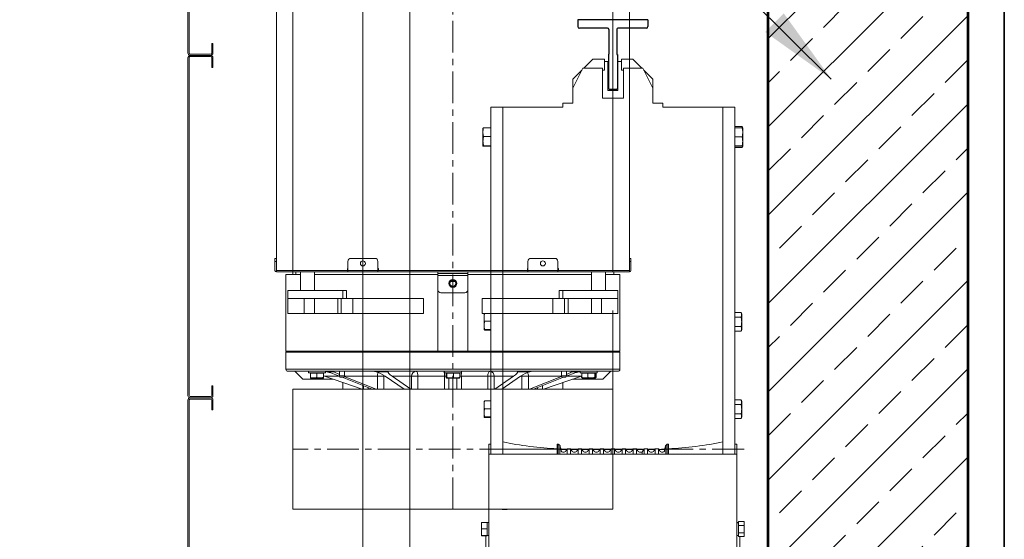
# Model space of a CAD drawing. Header units: inches. Extents: x 201967 to 338763, y -32705 to 30884.
# Tile 65 of 236: x 319892 to 319991, y -5953 to -5901. Entities that reach past the tile are written whole.
import ezdxf

# ---------------------------------------------------------------- set-up
doc = ezdxf.new("R2010")
doc.units = ezdxf.units.IN
doc.header["$MEASUREMENT"] = 0
doc.linetypes.add('CENTER', pattern=[50.8, 31.75, -6.35, 6.35, -6.35])
doc.linetypes.add('SOLID_LINE', pattern=[0])
for name, color, linetype, lineweight in [('01 a1 KONSTRUKCJA żelebet', 200, 'Continuous', 53), ('01h3 KONSTRUKCJA pozycje słupy', 252, 'Continuous', 13), ('20 KRESKOWANIE ścian', 63, 'Continuous', 5), ('_proj_MURY konstr', 1, 'Continuous', 20), ('GABARYT05', 7, 'Continuous', 40), ('KRESKOWANIE-URWANIE', 3, 'Continuous', 13), ('OSIE', 6, 'CENTER', 13), ('wymiar', 1, 'Continuous', 15)]:
    doc.layers.add(name, color=color, linetype=linetype, lineweight=lineweight)
doc.layers.add('Rysunek', color=7, linetype='Continuous')
doc.styles.add('RomanS', font='romans.shx')
doc.dimstyles.new('DIM100txt12', dxfattribs={"dimtxt": 12, "dimasz": 1.05, "dimexe": 0, "dimexo": 8, "dimgap": 4, "dimtad": 1, "dimdec": 7, "dimrnd": 0.5, "dimdsep": 46, "dimtxsty": 'RomanS', "dimblk1": 'DIM', "dimblk2": 'DIM', "dimsah": 1, "dimcen": 0.09, "dimse1": 1, "dimse2": 1, "dimclrt": 256, "dimadec": 1, "dimazin": 0, "dimtfac": 1, "dimtdec": 7, "dimtix": 1, "dimtofl": 0, "dimtmove": 2, "dimatfit": 3, "dimfxl": 1, "dimtolj": 1, "dimtzin": 0, "dimarcsym": 0})

# ---------------------------------------------------------------- blocks, each defined once
blk = doc.blocks.new('Panel')
at = {"layer": 'KRESKOWANIE-URWANIE', "ltscale": 4}
for p, q in [((-280, 10.1), (-280, -10.1)), ((-278.8, 10.1), (-278.8, -10.1)), ((-268, 12.5), (-277.6, 12.5)), ((-268, 11.3), (-277.6, 11.3)), ((-268, 12.5), (-268, 11.3)), ((60.46, 12.5), (50.86, 12.5)), ((50.86, 11.3), (50.86, 12.5)), ((60.46, 11.3), (50.86, 11.3)), ((61.66, -10.1), (61.66, 10.1)), ((62.86, -10.1), (62.86, 10.1)), ((-277.6, -11.3), (60.46, -11.3)), ((-277.6, -12.5), (60.46, -12.5))]:
    blk.add_line(p, q, dxfattribs=at)
for centre, radius, start, end in [((-277.6, 10.1), 2.4, 90, 180), ((-277.6, 10.1), 1.2, 90, 180), ((60.46, 10.1), 2.4, 0, 90), ((60.46, 10.1), 1.2, 0, 90), ((-277.6, -10.1), 2.4, 180, 270), ((-277.6, -10.1), 1.2, 180, 270), ((60.46, -10.1), 2.4, 270, 0), ((60.46, -10.1), 1.2, 270, 0)]:
    blk.add_arc(centre, radius, start, end, dxfattribs=at)
blk = doc.blocks.new('70-9')
at = {"layer": 'Rysunek', "color": 0, "linetype": 'SOLID_LINE'}
for p, q in [((-4.5, -1), (-3.5, 0)), ((-3.5, 0), (3.5, 0)), ((3.5, 0), (4.5, -1)), ((-4.5, -35), (-4.5, -1)), ((4.5, -35), (4.5, -1)), ((-4.5, -35), (-4.45, -35)), ((-3.95, -60), (-3.95, -35.5)), ((3.95, -60), (3.95, -35.5)), ((4.45, -35), (4.5, -35)), ((-35, -70), (-35, -63)), ((-33.5, -61.5), (-5.45, -61.5)), ((5.45, -61.5), (33.5, -61.5)), ((35, -70), (35, -63)), ((-35, -70), (35, -70))]:
    blk.add_line(p, q, dxfattribs=at)
for centre, radius, start, end in [((-4.45, -35.5), 0.5, 0, 90), ((4.45, -35.5), 0.5, 90, 180), ((-33.5, -63), 1.5, 90, 180), ((-5.45, -60), 1.5, 270, 0), ((5.45, -60), 1.5, 180, 270), ((33.5, -63), 1.5, 0, 90)]:
    blk.add_arc(centre, radius, start, end, dxfattribs=at)
blk = doc.blocks.new('A$C281E7CC2')
at = {"layer": 'KRESKOWANIE-URWANIE'}
for p, q in [((102.27, 1092), (111.27, 1101)), ((111.27, 1101), (122.77, 1101)), ((122.77, 1090), (122.77, 1101)), ((126.27, 1098.5), (122.77, 1098.5)), ((126.27, 1098.5), (126.27, 1069.5)), ((136.27, 1098.5), (139.77, 1098.5)), ((136.27, 1098.5), (136.27, 1069.5)), ((139.77, 1101), (139.77, 1090)), ((139.77, 1101), (151.27, 1101)), ((151.27, 1101), (160.27, 1092)), ((91.27, 1072), (101.27, 1092)), ((91.27, 1081), (100.27, 1090)), ((101.27, 1092), (120.77, 1092)), ((120.77, 1092), (120.77, 1062)), ((122.77, 1090), (120.77, 1090)), ((139.77, 1090), (141.77, 1090)), ((141.77, 1092), (161.27, 1092)), ((141.77, 1062), (141.77, 1092)), ((161.27, 1092), (171.27, 1072)), ((162.27, 1090), (171.27, 1081)), ((91.27, 1072), (91.27, 1081)), ((171.27, 1072), (171.27, 1081)), ((91.27, 1057), (91.27, 1072)), ((136.27, 1069.5), (126.27, 1069.5)), ((171.27, 1072), (171.27, 1057)), ((91.27, 1057), (81.27, 1057)), ((81.27, 1057), (81.27, 1053)), ((120.77, 1062), (141.77, 1062)), ((181.27, 1057), (171.27, 1057)), ((181.27, 1057), (181.27, 1053)), ((9.27, 705.5), (9.27, 1053)), ((9.27, 1053), (21.27, 1053)), ((21.27, 1053), (81.27, 1053)), ((21.27, 705.5), (21.27, 1053)), ((21.27, 998), (21.27, 1048)), ((181.27, 1053), (241.27, 1053)), ((253.27, 1053), (241.27, 1053)), ((241.27, 1053), (241.27, 705.5)), ((241.27, 998), (241.27, 1048)), ((253.27, 1053), (253.27, 705.5)), ((1.32, 1032), (1.32, 1027.72)), ((1.32, 1018.72), (1.32, 1027.72)), ((1.83, 1033.39), (9.27, 1033.39)), ((1.83, 1032.14), (9.27, 1032.14)), ((260.72, 1032.27), (253.27, 1032.27)), ((261.22, 1031.99), (261.22, 1027.92)), ((261.22, 1018.94), (261.22, 1027.92)), ((1.32, 1014), (1.32, 1018.72)), ((1.83, 1023.3), (9.27, 1023.3)), ((260.72, 1023.57), (253.27, 1023.57)), ((261.22, 1018.94), (261.22, 1014.01)), ((1.83, 1014.15), (9.27, 1014.15)), ((1.83, 1013.86), (9.27, 1013.86)), ((1.83, 1012.61), (9.27, 1012.61)), ((260.72, 1014.3), (253.27, 1014.3)), ((260.72, 1013.73), (253.27, 1013.73)), ((2.88, 847.24), (9.27, 847.24)), ((21.27, 853), (21.27, 815)), ((241.27, 815), (241.27, 853)), ((2.42, 844.93), (2.42, 846)), ((2.42, 838), (2.42, 844.93)), ((2.42, 831.07), (2.42, 838)), ((2.88, 842.62), (9.27, 842.62)), ((259.67, 846.24), (253.27, 846.24)), ((259.67, 838.51), (253.27, 838.51)), ((260.12, 845.99), (260.12, 842.38)), ((260.12, 834.39), (260.12, 842.38)), ((2.42, 830), (2.42, 831.07)), ((2.88, 833.38), (9.27, 833.38)), ((2.88, 828.76), (9.27, 828.76)), ((259.67, 830.27), (253.27, 830.27)), ((259.67, 829.76), (253.27, 829.76)), ((260.12, 834.39), (260.12, 830.01)), ((2.42, 757.43), (2.42, 758.5)), ((2.88, 759.74), (9.27, 759.74)), ((259.67, 758.74), (253.27, 758.74)), ((260.12, 758.49), (260.12, 754.88)), ((2.42, 750.5), (2.42, 757.43)), ((2.42, 743.57), (2.42, 750.5)), ((2.88, 755.12), (9.27, 755.12)), ((259.67, 751.01), (253.27, 751.01)), ((260.12, 746.89), (260.12, 754.88)), ((2.42, 742.5), (2.42, 743.57)), ((2.88, 745.88), (9.27, 745.88)), ((2.88, 741.26), (9.27, 741.26)), ((259.67, 742.77), (253.27, 742.77)), ((259.67, 742.26), (253.27, 742.26)), ((260.12, 746.89), (260.12, 742.51)), ((9.27, 715.5), (7.27, 715.5)), ((7.27, 705.5), (7.27, 715.5)), ((21.64, 715.5), (21.27, 715.5)), ((75.52, 705.5), (75.52, 715.5)), ((77.02, 715.5), (77.02, 705.5)), ((78.36, 705.5), (78.36, 714.17)), ((79.38, 710.09), (85.15, 710.09)), ((85.52, 705.5), (85.52, 710.7)), ((89.02, 705.5), (89.02, 710.7)), ((89.4, 710.09), (96.15, 710.09)), ((96.52, 705.5), (96.52, 710.7)), ((100.02, 705.5), (100.02, 710.7)), ((100.4, 710.09), (107.15, 710.09)), ((107.52, 705.5), (107.52, 710.7)), ((111.02, 705.5), (111.02, 710.7)), ((111.4, 710.09), (118.15, 710.09)), ((118.52, 705.5), (118.52, 710.7)), ((122.02, 705.5), (122.02, 710.7)), ((122.4, 710.09), (129.15, 710.09)), ((129.52, 705.5), (129.52, 710.7)), ((133.02, 705.5), (133.02, 710.7)), ((133.4, 710.09), (140.15, 710.09)), ((140.52, 705.5), (140.52, 710.7)), ((144.02, 705.5), (144.02, 710.7)), ((144.4, 710.09), (151.15, 710.09)), ((151.52, 705.5), (151.52, 710.7)), ((155.02, 705.5), (155.02, 710.7)), ((155.4, 710.09), (162.15, 710.09)), ((162.52, 705.5), (162.52, 710.7)), ((166.02, 705.5), (166.02, 710.7)), ((166.4, 710.09), (173.15, 710.09)), ((173.52, 705.5), (173.52, 710.7)), ((177.02, 705.5), (177.02, 710.7)), ((177.4, 710.09), (183.17, 710.09)), ((184.28, 714.53), (184.28, 705.5)), ((185.9, 705.5), (185.9, 715.5)), ((187.02, 705.5), (187.02, 715.5)), ((241.27, 715.5), (240.91, 715.5)), ((255.27, 715.5), (253.27, 715.5)), ((255.27, 705.5), (255.27, 715.5)), ((7.27, 395.5), (7.27, 705.5)), ((7.27, 705.5), (11.27, 705.5)), ((11.27, 705.5), (251.27, 705.5)), ((102.02, 705.5), (102.02, 707.5)), ((251.27, 705.5), (255.27, 705.5)), ((255.27, 395.5), (255.27, 705.5)), ((0, 638.01), (5.67, 638.01)), ((0, 638.01), (0, 634.25)), ((0, 634.25), (5.67, 634.25)), ((0, 634.25), (0, 626.75)), ((5.67, 638.01), (5.67, 636.49)), ((7.27, 637.03), (5.67, 637.03)), ((7.27, 636.91), (5.67, 636.91)), ((5.67, 635.77), (5.67, 636.49)), ((5.67, 635.77), (5.67, 634.25)), ((5.67, 634.25), (5.67, 631.22)), ((5.67, 629.78), (5.67, 631.22)), ((262.55, 637.2), (256.87, 637.2)), ((256.87, 634.66), (256.87, 637.2)), ((256.87, 633.45), (256.87, 634.6)), ((256.87, 630.91), (256.87, 633.45)), ((262.55, 630.91), (256.87, 630.91)), ((256.87, 628.21), (256.87, 630.91)), ((262.55, 630.91), (262.55, 637.2)), ((262.55, 624.22), (262.55, 630.91)), ((0, 626.75), (5.67, 626.75)), ((0, 626.75), (0, 622.99)), ((0, 622.99), (5.67, 622.99)), ((4.27, 622.99), (4.27, 570.5)), ((5.67, 629.78), (5.67, 626.75)), ((5.67, 626.75), (5.67, 625.23)), ((5.67, 624.51), (5.67, 625.23)), ((5.67, 624.51), (5.67, 622.99)), ((256.87, 626.92), (256.87, 628.21)), ((256.87, 624.22), (256.87, 626.92)), ((262.55, 624.22), (256.87, 624.22)), ((256.87, 624.05), (256.87, 624.22)), ((256.87, 623.96), (256.87, 624.05)), ((256.87, 623.8), (256.87, 623.96)), ((262.55, 623.8), (256.87, 623.8)), ((258.27, 623.8), (258.27, 570.5)), ((262.55, 623.8), (262.55, 624.22)), ((0.02, 578), (0.02, 523)), ((3.27, 578), (3.27, 570)), ((259.27, 570), (259.27, 578)), ((262.52, 578), (262.52, 523)), ((3.27, 570), (7.27, 570)), ((7.27, 570.5), (4.27, 570.5)), ((258.27, 570.5), (255.27, 570.5)), ((255.27, 570), (259.27, 570)), ((0, 438.01), (5.67, 438.01)), ((0, 438.01), (0, 434.25)), ((0, 434.25), (5.67, 434.25)), ((0, 434.25), (0, 426.75)), ((5.67, 438.01), (5.67, 436.49)), ((7.27, 437.03), (5.67, 437.03)), ((5.67, 435.77), (5.67, 436.49)), ((5.67, 435.77), (5.67, 434.25)), ((5.67, 434.25), (5.67, 431.22)), ((262.55, 437.2), (256.87, 437.2)), ((256.87, 434.66), (256.87, 437.2)), ((256.87, 434.6), (256.87, 433.45)), ((256.87, 430.91), (256.87, 433.45)), ((262.55, 430.91), (262.55, 437.2)), ((0, 426.75), (5.67, 426.75)), ((0, 426.75), (0, 422.99)), ((5.67, 429.78), (5.67, 431.22)), ((5.67, 429.78), (5.67, 426.75)), ((5.67, 426.75), (5.67, 425.23)), ((5.67, 424.51), (5.67, 425.23)), ((5.67, 424.51), (5.67, 422.99)), ((255.27, 424.03), (256.87, 424.03)), ((255.27, 423.96), (256.87, 423.96)), ((262.55, 430.91), (256.87, 430.91)), ((256.87, 428.21), (256.87, 430.91)), ((256.87, 428.21), (256.87, 426.92)), ((256.87, 424.22), (256.87, 426.92)), ((262.55, 424.22), (256.87, 424.22)), ((256.87, 424.05), (256.87, 424.22)), ((256.87, 424.05), (256.87, 424.03)), ((256.87, 423.99), (256.87, 424.03)), ((256.87, 423.99), (256.87, 423.96)), ((256.87, 423.8), (256.87, 423.96)), ((262.55, 423.8), (256.87, 423.8)), ((262.55, 424.22), (262.55, 430.91)), ((262.55, 423.8), (262.55, 424.22)), ((0, 422.99), (5.67, 422.99)), ((7.27, 395.5), (11.27, 395.5)), ((7.27, 385.5), (7.27, 395.5)), ((9.27, 48), (9.27, 395.5)), ((11.27, 395.5), (251.27, 395.5)), ((21.27, 48), (21.27, 395.5)), ((75.52, 385.5), (75.52, 395.5)), ((77.02, 395.5), (77.02, 385.5)), ((78.36, 386.83), (78.36, 395.5)), ((85.52, 390.3), (85.52, 395.5)), ((89.02, 390.3), (89.02, 395.5)), ((96.52, 390.3), (96.52, 395.5)), ((100.02, 390.3), (100.02, 395.5)), ((102.02, 393.5), (102.02, 395.5)), ((107.52, 390.3), (107.52, 395.5)), ((111.02, 390.3), (111.02, 395.5)), ((118.52, 390.3), (118.52, 395.5)), ((122.02, 390.3), (122.02, 395.5)), ((129.52, 390.3), (129.52, 395.5)), ((133.02, 390.3), (133.02, 395.5)), ((140.52, 390.3), (140.52, 395.5)), ((144.02, 390.3), (144.02, 395.5)), ((151.52, 390.3), (151.52, 395.5)), ((155.02, 390.3), (155.02, 395.5)), ((162.52, 390.3), (162.52, 395.5)), ((166.02, 390.3), (166.02, 395.5)), ((173.52, 390.3), (173.52, 395.5)), ((177.02, 390.3), (177.02, 395.5)), ((184.28, 395.5), (184.28, 386.47)), ((185.9, 385.5), (185.9, 395.5)), ((187.02, 385.5), (187.02, 395.5)), ((241.27, 395.5), (241.27, 48)), ((251.27, 395.5), (255.27, 395.5)), ((253.27, 395.5), (253.27, 48)), ((255.27, 385.5), (255.27, 395.5)), ((9.27, 385.5), (7.27, 385.5)), ((21.64, 385.5), (21.27, 385.5)), ((79.38, 390.91), (85.15, 390.91)), ((89.4, 390.91), (96.15, 390.91)), ((100.4, 390.91), (107.15, 390.91)), ((111.4, 390.91), (118.15, 390.91)), ((122.4, 390.91), (129.15, 390.91)), ((133.4, 390.91), (140.15, 390.91)), ((144.4, 390.91), (151.15, 390.91)), ((155.4, 390.91), (162.15, 390.91)), ((166.4, 390.91), (173.15, 390.91)), ((177.4, 390.91), (183.17, 390.91)), ((241.27, 385.5), (240.91, 385.5)), ((255.27, 385.5), (253.27, 385.5)), ((2.42, 357.43), (2.42, 358.5)), ((2.42, 350.5), (2.42, 357.43)), ((2.88, 359.74), (9.27, 359.74)), ((2.88, 355.12), (9.27, 355.12)), ((259.67, 358.74), (253.27, 358.74)), ((260.12, 358.49), (260.12, 354.88)), ((260.12, 346.89), (260.12, 354.88)), ((2.42, 343.57), (2.42, 350.5)), ((2.88, 345.88), (9.27, 345.88)), ((259.67, 351.01), (253.27, 351.01)), ((260.12, 346.89), (260.12, 342.51)), ((2.42, 342.5), (2.42, 343.57)), ((2.88, 341.26), (9.27, 341.26)), ((259.67, 342.77), (253.27, 342.77)), ((259.67, 342.26), (253.27, 342.26)), ((21.27, 248), (21.27, 286)), ((241.27, 286), (241.27, 248)), ((2.42, 269.93), (2.42, 271)), ((2.42, 263), (2.42, 269.93)), ((2.88, 272.24), (9.27, 272.24)), ((2.88, 267.62), (9.27, 267.62)), ((259.67, 271.24), (253.27, 271.24)), ((260.12, 270.99), (260.12, 267.38)), ((260.12, 259.39), (260.12, 267.38)), ((2.42, 256.07), (2.42, 263)), ((2.42, 255), (2.42, 256.07)), ((2.88, 258.38), (9.27, 258.38)), ((259.67, 263.51), (253.27, 263.51)), ((260.12, 259.39), (260.12, 255.01)), ((2.88, 253.76), (9.27, 253.76)), ((259.67, 255.27), (253.27, 255.27)), ((259.67, 254.76), (253.27, 254.76)), ((21.27, 103), (21.27, 53)), ((241.27, 103), (241.27, 53)), ((1.32, 83.4), (1.32, 87)), ((1.32, 83.4), (1.32, 74.47)), ((1.83, 88.39), (9.27, 88.39)), ((1.83, 87.56), (9.27, 87.56)), ((1.83, 79.25), (9.27, 79.25)), ((260.72, 87.27), (253.27, 87.27)), ((261.22, 86.99), (261.22, 82.92)), ((261.22, 73.94), (261.22, 82.92)), ((1.32, 69.07), (1.32, 74.47)), ((1.83, 69.69), (9.27, 69.69)), ((260.72, 78.57), (253.27, 78.57)), ((260.72, 69.3), (253.27, 69.3)), ((261.22, 73.94), (261.22, 69.01)), ((1.83, 68.44), (9.27, 68.44)), ((1.83, 67.61), (9.27, 67.61)), ((260.72, 68.73), (253.27, 68.73)), ((9.27, 48), (21.27, 48)), ((21.27, 48), (81.27, 48)), ((81.27, 44), (81.27, 48)), ((81.27, 44), (91.27, 44)), ((91.27, 29), (91.27, 44)), ((171.27, 44), (171.27, 29)), ((171.27, 44), (181.27, 44)), ((181.27, 48), (241.27, 48)), ((181.27, 44), (181.27, 48)), ((253.27, 48), (241.27, 48)), ((120.77, 39), (120.77, 9)), ((141.77, 39), (120.77, 39)), ((126.27, 2.5), (126.27, 31.5)), ((126.27, 31.5), (136.27, 31.5)), ((136.27, 2.5), (136.27, 31.5)), ((141.77, 9), (141.77, 39)), ((101.27, 9), (91.27, 29)), ((91.27, 29), (91.27, 20)), ((100.27, 11), (91.27, 20)), ((171.27, 29), (161.27, 9)), ((171.27, 20), (162.27, 11)), ((171.27, 29), (171.27, 20)), ((122.77, 11), (120.77, 11)), ((122.77, 0), (122.77, 11)), ((139.77, 11), (141.77, 11)), ((139.77, 11), (139.77, 0)), ((120.77, 9), (101.27, 9)), ((111.27, 0), (102.27, 9)), ((122.77, 0), (111.27, 0)), ((126.27, 2.5), (122.77, 2.5)), ((136.27, 2.5), (139.77, 2.5)), ((151.27, 0), (139.77, 0)), ((161.27, 9), (141.77, 9)), ((160.27, 9), (151.27, 0))]:
    blk.add_line(p, q, dxfattribs=at)
at = {"layer": 'KRESKOWANIE-URWANIE', "extrusion": (0, 0, -1)}
for centre, major_axis, ratio, start_param, end_param in [((49.22, 720.94), (-52.02, 6.55), 0.147058, 4.163885, 5.260893), ((213.33, 720.94), (52.02, 6.55), 0.147058, 1.022293, 2.1193), ((81.2, 709), (-1.06, 1.06), 1, 3.926991, 5.252808), ((82.69, 709), (1.06, 1.06), 1, 1.343997, 2.356194), ((91.86, 709), (1.06, 1.06), 1, 2.356194, 3.368392), ((93.69, 709), (1.06, 1.06), 1, 1.343997, 2.356194), ((104.69, 709), (1.06, 1.06), 1, 1.343997, 2.356194), ((113.86, 709), (1.06, 1.06), 1, 2.356194, 3.368392), ((115.69, 709), (1.06, 1.06), 1, 1.343997, 2.356194), ((124.86, 709), (1.06, 1.06), 1, 2.356194, 3.368392), ((126.69, 709), (1.06, 1.06), 1, 1.343997, 2.356194), ((135.86, 709), (1.06, 1.06), 1, 2.356194, 3.368392), ((137.69, 709), (1.06, 1.06), 1, 1.343997, 2.356194), ((146.86, 709), (1.06, 1.06), 1, 2.356194, 3.368392), ((148.69, 709), (1.06, 1.06), 1, 1.343997, 2.356194), ((157.86, 709), (1.06, 1.06), 1, 2.356194, 3.368392), ((159.69, 709), (1.06, 1.06), 1, 1.343997, 2.356194), ((168.86, 709), (1.06, 1.06), 1, 2.356194, 3.368392), ((170.69, 709), (1.06, 1.06), 1, 1.343997, 2.356194), ((179.86, 709), (1.06, 1.06), 1, 2.356194, 3.368392), ((181.35, 709), (-1.06, 1.06), 1, 2.601173, 3.926991), ((49.22, 380.06), (52.02, 6.55), 0.147058, 4.163885, 5.260893), ((81.2, 392), (1.06, 1.06), 1, 4.171969, 5.497787), ((82.69, 392), (1.06, 1.06), 1, -0.785398, 0.226799), ((91.86, 392), (-1.06, 1.06), 1, 6.056386, 7.068583), ((93.69, 392), (1.06, 1.06), 1, -0.785398, 0.226799), ((104.69, 392), (1.06, 1.06), 1, -0.785398, 0.226799), ((113.86, 392), (-1.06, 1.06), 1, 6.056386, 7.068583), ((115.69, 392), (1.06, 1.06), 1, -0.785398, 0.226799), ((124.86, 392), (-1.06, 1.06), 1, 6.056386, 7.068583), ((126.69, 392), (1.06, 1.06), 1, -0.785398, 0.226799), ((135.86, 392), (-1.06, 1.06), 1, 6.056386, 7.068583), ((137.69, 392), (1.06, 1.06), 1, -0.785398, 0.226799), ((146.86, 392), (-1.06, 1.06), 1, 6.056386, 7.068583), ((148.69, 392), (1.06, 1.06), 1, -0.785398, 0.226799), ((157.86, 392), (-1.06, 1.06), 1, 6.056386, 7.068583), ((159.69, 392), (1.06, 1.06), 1, -0.785398, 0.226799), ((168.86, 392), (-1.06, 1.06), 1, 6.056386, 7.068583), ((170.69, 392), (1.06, 1.06), 1, -0.785398, 0.226799), ((179.86, 392), (-1.06, 1.06), 1, 6.056386, 7.068583), ((181.35, 392), (1.06, 1.06), 1, -0.785398, 0.54042), ((213.33, 380.06), (-52.02, 6.55), 0.147058, 1.022293, 2.1193)]:
    blk.add_ellipse(centre, major_axis=major_axis, ratio=ratio, start_param=start_param, end_param=end_param, dxfattribs=at)
at = {"layer": 'KRESKOWANIE-URWANIE'}
for points in [[(1.32, 1032), (1.83, 1033.39)], [(1.83, 1032.14), (1.35, 1032)], [(1.57, 1032.07), (1.83, 1033.39)], [(261.22, 1031.99), (260.72, 1032.27)], [(1.32, 1018.72), (1.83, 1023.3)], [(1.83, 1014.15), (1.32, 1018.72)], [(260.72, 1023.57), (261.22, 1018.94)], [(261.22, 1018.94), (260.72, 1014.3)], [(1.32, 1014), (1.83, 1014.15)], [(1.83, 1012.61), (1.32, 1014)], [(1.83, 1013.86), (1.32, 1014)], [(1.83, 1012.61), (1.57, 1013.93)], [(260.72, 1014.3), (261.22, 1014.01)], [(261.22, 1014.01), (260.72, 1013.73)], [(2.42, 846), (2.88, 847.24)], [(2.42, 844.93), (2.88, 847.24)], [(2.88, 842.62), (2.42, 844.93)], [(260.12, 845.99), (259.67, 846.24)], [(259.67, 838.51), (260.12, 834.39)], [(2.42, 831.07), (2.88, 833.38)], [(2.88, 828.76), (2.42, 831.07)], [(2.88, 828.76), (2.42, 830)], [(260.12, 834.39), (259.67, 830.27)], [(259.67, 830.27), (260.12, 830.01)], [(260.12, 830.01), (259.67, 829.76)], [(2.42, 758.5), (2.88, 759.74)], [(2.42, 757.43), (2.88, 759.74)], [(260.12, 758.49), (259.67, 758.74)], [(2.88, 755.12), (2.42, 757.43)], [(259.67, 751.01), (260.12, 746.89)], [(2.42, 743.57), (2.88, 745.88)], [(2.88, 741.26), (2.42, 743.57)], [(2.88, 741.26), (2.42, 742.5)], [(260.12, 746.89), (259.67, 742.77)], [(259.67, 742.77), (260.12, 742.51)], [(260.12, 742.51), (259.67, 742.26)], [(75.52, 715.5), (77.02, 715.5)], [(77.02, 715.5), (78.36, 714.17)], [(78.36, 714.17), (79.74, 708.64)], [(83.97, 708.2), (85.52, 710.7)], [(85.52, 710.7), (89.02, 710.7)], [(89.02, 710.7), (90.58, 708.2)], [(94.97, 708.2), (96.52, 710.7)], [(96.52, 710.7), (100.02, 710.7)], [(100.02, 710.7), (102.02, 707.5)], [(105.97, 708.2), (107.52, 710.7)], [(107.52, 710.7), (111.02, 710.7)], [(111.02, 710.7), (112.58, 708.2)], [(116.97, 708.2), (118.52, 710.7)], [(118.52, 710.7), (122.02, 710.7)], [(122.02, 710.7), (123.58, 708.2)], [(127.97, 708.2), (129.52, 710.7)], [(129.52, 710.7), (133.02, 710.7)], [(133.02, 710.7), (134.58, 708.2)], [(138.97, 708.2), (140.52, 710.7)], [(140.52, 710.7), (144.02, 710.7)], [(144.02, 710.7), (145.58, 708.2)], [(149.97, 708.2), (151.52, 710.7)], [(151.52, 710.7), (155.02, 710.7)], [(155.02, 710.7), (156.58, 708.2)], [(160.97, 708.2), (162.52, 710.7)], [(162.52, 710.7), (166.02, 710.7)], [(166.02, 710.7), (167.58, 708.2)], [(171.97, 708.2), (173.52, 710.7)], [(173.52, 710.7), (177.02, 710.7)], [(177.02, 710.7), (178.58, 708.2)], [(182.81, 708.64), (184.28, 714.53)], [(184.28, 714.53), (185.9, 715.5)], [(185.9, 715.5), (187.02, 715.5)], [(81.2, 707.5), (82.69, 707.5)], [(91.86, 707.5), (93.69, 707.5)], [(102.02, 707.5), (104.69, 707.5)], [(113.86, 707.5), (115.69, 707.5)], [(124.86, 707.5), (126.69, 707.5)], [(135.86, 707.5), (137.69, 707.5)], [(146.86, 707.5), (148.69, 707.5)], [(157.86, 707.5), (159.69, 707.5)], [(168.86, 707.5), (170.69, 707.5)], [(179.86, 707.5), (181.35, 707.5)], [(5.67, 637.04), (7.27, 637.04)], [(255.27, 637.04), (256.87, 637.04)], [(7.27, 623.96), (5.67, 623.96)], [(256.87, 623.96), (255.27, 623.96)], [(0.02, 578), (3.27, 578)], [(259.27, 578), (262.52, 578)], [(7.27, 523), (0.02, 523)], [(262.52, 523), (255.27, 523)], [(5.67, 437.04), (7.27, 437.04)], [(255.27, 437.04), (256.87, 437.04)], [(7.27, 423.96), (5.67, 423.96)], [(256.87, 423.96), (255.27, 423.96)], [(77.02, 385.5), (75.52, 385.5)], [(78.36, 386.83), (77.02, 385.5)], [(79.74, 392.36), (78.36, 386.83)], [(82.69, 393.5), (81.2, 393.5)], [(85.52, 390.3), (83.97, 392.79)], [(89.02, 390.3), (85.52, 390.3)], [(90.58, 392.79), (89.02, 390.3)], [(93.69, 393.5), (91.86, 393.5)], [(96.52, 390.3), (94.97, 392.79)], [(100.02, 390.3), (96.52, 390.3)], [(102.02, 393.5), (100.02, 390.3)], [(104.69, 393.5), (102.02, 393.5)], [(107.52, 390.3), (105.97, 392.79)], [(111.02, 390.3), (107.52, 390.3)], [(112.58, 392.79), (111.02, 390.3)], [(115.69, 393.5), (113.86, 393.5)], [(118.52, 390.3), (116.97, 392.79)], [(122.02, 390.3), (118.52, 390.3)], [(123.58, 392.79), (122.02, 390.3)], [(126.69, 393.5), (124.86, 393.5)], [(129.52, 390.3), (127.97, 392.79)], [(133.02, 390.3), (129.52, 390.3)], [(134.58, 392.79), (133.02, 390.3)], [(137.69, 393.5), (135.86, 393.5)], [(140.52, 390.3), (138.97, 392.79)], [(144.02, 390.3), (140.52, 390.3)], [(145.58, 392.79), (144.02, 390.3)], [(148.69, 393.5), (146.86, 393.5)], [(151.52, 390.3), (149.97, 392.79)], [(155.02, 390.3), (151.52, 390.3)], [(156.58, 392.79), (155.02, 390.3)], [(159.69, 393.5), (157.86, 393.5)], [(162.52, 390.3), (160.97, 392.79)], [(166.02, 390.3), (162.52, 390.3)], [(167.58, 392.79), (166.02, 390.3)], [(170.69, 393.5), (168.86, 393.5)], [(173.52, 390.3), (171.97, 392.79)], [(177.02, 390.3), (173.52, 390.3)], [(178.58, 392.79), (177.02, 390.3)], [(181.35, 393.5), (179.86, 393.5)], [(184.28, 386.47), (182.81, 392.36)], [(185.9, 385.5), (184.28, 386.47)], [(187.02, 385.5), (185.9, 385.5)], [(2.42, 358.5), (2.88, 359.74)], [(2.42, 357.43), (2.88, 359.74)], [(2.88, 355.12), (2.42, 357.43)], [(260.12, 358.49), (259.67, 358.74)], [(2.42, 343.57), (2.88, 345.88)], [(259.67, 351.01), (260.12, 346.89)], [(260.12, 346.89), (259.67, 342.77)], [(2.88, 341.26), (2.42, 343.57)], [(2.88, 341.26), (2.42, 342.5)], [(259.67, 342.77), (260.12, 342.51)], [(260.12, 342.51), (259.67, 342.26)], [(2.42, 271), (2.88, 272.24)], [(2.42, 269.93), (2.88, 272.24)], [(2.88, 267.62), (2.42, 269.93)], [(260.12, 270.99), (259.67, 271.24)], [(2.42, 256.07), (2.88, 258.38)], [(2.88, 253.76), (2.42, 256.07)], [(259.67, 263.51), (260.12, 259.39)], [(260.12, 259.39), (259.67, 255.27)], [(2.88, 253.76), (2.42, 255)], [(259.67, 255.27), (260.12, 255.01)], [(260.12, 255.01), (259.67, 254.76)], [(1.32, 87), (1.83, 88.39)], [(1.32, 83.4), (1.83, 87.56)], [(1.83, 87.56), (1.32, 86.93)], [(1.83, 79.25), (1.32, 83.4)], [(1.62, 87.3), (1.83, 88.39)], [(261.22, 86.99), (260.72, 87.27)], [(1.32, 69.07), (1.83, 69.69)], [(1.83, 68.44), (1.32, 69.07)], [(1.83, 67.61), (1.32, 69)], [(260.72, 78.57), (261.22, 73.94)], [(261.22, 73.94), (260.72, 69.3)], [(260.72, 69.3), (261.22, 69.01)], [(261.22, 69.01), (260.72, 68.73)], [(1.83, 67.61), (1.62, 68.7)]]:
    blk.add_open_spline(points, degree=1, dxfattribs=at)
for points, knots in [([(1.32, 1027.72), (1.41, 1029.13), (1.51, 1030.62), (1.82, 1032.08), (1.83, 1032.14)], [0, 0, 0, 0, 0.954036, 1, 1, 1, 1]), ([(1.83, 1023.3), (1.77, 1023.62), (1.46, 1025.08), (1.39, 1026.56), (1.32, 1027.72)], [0, 0, 0, 0, 0.219325, 1, 1, 1, 1]), ([(260.72, 1032.27), (260.78, 1031.96), (261.09, 1030.52), (261.16, 1029.06), (261.22, 1027.92)], [0, 0, 0, 0, 0.219326, 1, 1, 1, 1]), ([(261.22, 1027.92), (261.14, 1026.53), (261.04, 1025.07), (260.73, 1023.64), (260.72, 1023.57)], [0, 0, 0, 0, 0.954024, 1, 1, 1, 1]), ([(2.42, 838), (2.48, 839.22), (2.55, 840.77), (2.82, 842.29), (2.88, 842.62)], [0, 0, 0, 0, 0.785762, 1, 1, 1, 1]), ([(2.88, 833.38), (2.86, 833.46), (2.59, 834.98), (2.5, 836.53), (2.42, 838)], [0, 0, 0, 0, 0.048717, 1, 1, 1, 1]), ([(259.67, 846.24), (259.73, 845.97), (260, 844.69), (260.07, 843.39), (260.12, 842.38)], [0, 0, 0, 0, 0.214234, 1, 1, 1, 1]), ([(260.12, 842.38), (260.05, 841.14), (259.96, 839.85), (259.69, 838.57), (259.67, 838.51)], [0, 0, 0, 0, 0.951273, 1, 1, 1, 1]), ([(259.67, 758.74), (259.73, 758.47), (260, 757.19), (260.07, 755.89), (260.12, 754.88)], [0, 0, 0, 0, 0.214232, 1, 1, 1, 1]), ([(2.42, 750.5), (2.48, 751.72), (2.55, 753.27), (2.82, 754.79), (2.88, 755.12)], [0, 0, 0, 0, 0.7857624, 1, 1, 1, 1]), ([(2.88, 745.88), (2.86, 745.96), (2.59, 747.48), (2.5, 749.03), (2.42, 750.5)], [0, 0, 0, 0, 0.048717, 1, 1, 1, 1]), ([(260.12, 754.88), (260.05, 753.64), (259.96, 752.35), (259.69, 751.07), (259.67, 751.01)], [0, 0, 0, 0, 0.951302, 1, 1, 1, 1]), ([(2.42, 350.5), (2.48, 351.72), (2.55, 353.27), (2.82, 354.79), (2.88, 355.12)], [0, 0, 0, 0, 0.785762, 1, 1, 1, 1]), ([(259.67, 358.74), (259.73, 358.47), (260, 357.19), (260.07, 355.89), (260.12, 354.88)], [0, 0, 0, 0, 0.214232, 1, 1, 1, 1]), ([(260.12, 354.88), (260.05, 353.64), (259.96, 352.35), (259.69, 351.07), (259.67, 351.01)], [0, 0, 0, 0, 0.951299, 1, 1, 1, 1]), ([(2.88, 345.88), (2.86, 345.96), (2.59, 347.48), (2.5, 349.03), (2.42, 350.5)], [0, 0, 0, 0, 0.048717, 1, 1, 1, 1]), ([(2.42, 263), (2.48, 264.22), (2.55, 265.77), (2.82, 267.29), (2.88, 267.62)], [0, 0, 0, 0, 0.785759, 1, 1, 1, 1]), ([(259.67, 271.24), (259.73, 270.97), (260, 269.69), (260.07, 268.39), (260.12, 267.38)], [0, 0, 0, 0, 0.214235, 1, 1, 1, 1]), ([(260.12, 267.38), (260.05, 266.14), (259.96, 264.85), (259.69, 263.57), (259.67, 263.51)], [0, 0, 0, 0, 0.951273, 1, 1, 1, 1]), ([(2.88, 258.38), (2.86, 258.46), (2.59, 259.98), (2.5, 261.53), (2.42, 263)], [0, 0, 0, 0, 0.048717, 1, 1, 1, 1]), ([(1.32, 74.47), (1.41, 76), (1.51, 77.6), (1.82, 79.18), (1.83, 79.25)], [0, 0, 0, 0, 0.95401, 1, 1, 1, 1]), ([(260.72, 87.27), (260.78, 86.96), (261.09, 85.52), (261.16, 84.06), (261.22, 82.92)], [0, 0, 0, 0, 0.21933, 1, 1, 1, 1]), ([(261.22, 82.92), (261.14, 81.53), (261.04, 80.07), (260.73, 78.64), (260.72, 78.57)], [0, 0, 0, 0, 0.954023, 1, 1, 1, 1]), ([(1.83, 69.69), (1.77, 70.04), (1.46, 71.61), (1.39, 73.22), (1.32, 74.47)], [0, 0, 0, 0, 0.219332, 1, 1, 1, 1])]:
    blk.add_open_spline(points, degree=3, knots=knots, dxfattribs=at)
at = {"layer": 'OSIE'}
for p, q in [((0.02, 710.5), (262.52, 710.5)), ((0.02, 550.5), (262.52, 550.5)), ((0.02, 390.5), (262.52, 390.5))]:
    blk.add_line(p, q, dxfattribs=at)
blk = doc.blocks.new('A$C5C5F7205')
at = {"layer": 'KRESKOWANIE-URWANIE'}
blk.add_lwpolyline([(368, 707.5), (368, 1306), (407, 1306, -0.414214), (415, 1298), (415, 707.5)], format="xyb", dxfattribs=at)
blk = doc.blocks.new('A$C195A4306')
at = {"layer": 'KRESKOWANIE-URWANIE'}
for p, q in [((1.5, 592.5), (1.5, 239.5)), ((18, 592.5), (18, 239.5)), ((338, 592.5), (338, 239.5)), ((354.5, 592.5), (354.5, 239.5)), ((0, 251.5), (1.5, 251.5)), ((0, 248.5), (0, 251.5)), ((1.5, 248.5), (0, 248.5)), ((0, 248.5), (0, 239.5)), ((73, 248.5), (73, 239.5)), ((76, 251.5), (100, 251.5)), ((103, 248.5), (103, 239.5)), ((253, 248.5), (253, 239.5)), ((280, 251.5), (256, 251.5)), ((283, 248.5), (283, 239.5)), ((354.5, 251.5), (356, 251.5)), ((356, 248.5), (354.5, 248.5)), ((356, 251.5), (356, 248.5)), ((356, 248.5), (356, 239.5)), ((1.5, 239.5), (1.5, 238)), ((18, 239.5), (1.5, 239.5)), ((18, 238), (1.5, 238)), ((17, 238), (17, 235.5)), ((18, 239.5), (18, 238)), ((73, 239.5), (18, 239.5)), ((18, 239.5), (72.5, 239.5)), ((73, 238), (18, 238)), ((25.45, 238), (25.45, 219.5)), ((39.45, 219.5), (39.45, 238)), ((72.5, 241.5), (73, 241.5)), ((72.5, 239.5), (72.5, 241.5)), ((73, 239.5), (103, 239.5)), ((73, 238), (73, 239.5)), ((103, 238), (73, 238)), ((103, 241.5), (103.5, 241.5)), ((103, 239.5), (103, 238)), ((253, 239.5), (103, 239.5)), ((253, 238), (103, 238)), ((103.5, 241.5), (103.5, 239.5)), ((103.5, 239.5), (252.5, 239.5)), ((163, 238), (163, 236.5)), ((163, 236.5), (193, 236.5)), ((163, 236.5), (163, 234.5)), ((193, 238), (193, 236.5)), ((193, 236.5), (193, 234.5)), ((253, 241.5), (252.5, 241.5)), ((252.5, 241.5), (252.5, 239.5)), ((253, 238), (253, 239.5)), ((253, 239.5), (283, 239.5)), ((283, 238), (253, 238)), ((283.5, 241.5), (283, 241.5)), ((283, 239.5), (283, 238)), ((338, 239.5), (283, 239.5)), ((338, 238), (283, 238)), ((283.5, 239.5), (283.5, 241.5)), ((283.5, 239.5), (338, 239.5)), ((316.55, 238), (316.55, 219.5)), ((330.55, 219.5), (330.55, 238)), ((335, 235.5), (335, 238)), ((338, 239.5), (338, 238)), ((354.5, 239.5), (338, 239.5)), ((354.5, 238), (338, 238)), ((338, 235.5), (338, 238)), ((354.5, 239.5), (354.5, 238)), ((11, 235.5), (11, 158.5)), ((25.45, 235.5), (11, 235.5)), ((163, 235.5), (39.45, 235.5)), ((163, 234.5), (193, 234.5)), ((163, 234.5), (163, 220)), ((180.14, 228.5), (176, 228.5)), ((176.4, 229.5), (179.6, 229.5)), ((316.55, 235.5), (193, 235.5)), ((193, 234.5), (193, 220)), ((345, 235.5), (330.55, 235.5)), ((345, 158.5), (345, 235.5)), ((13, 219.5), (68, 219.5)), ((13, 219.5), (13, 211.5)), ((68, 219.5), (68, 211.5)), ((68, 219.5), (71.61, 219.5)), ((71.61, 219.5), (71.61, 211.5)), ((163, 220), (163, 158.5)), ((166, 217), (190, 217)), ((193, 158.5), (193, 220)), ((284.39, 219.5), (284.39, 211.5)), ((288, 219.5), (284.39, 219.5)), ((288, 219.5), (288, 211.5)), ((343, 219.5), (288, 219.5)), ((343, 219.5), (343, 211.5)), ((13, 196.5), (13, 211.5)), ((13, 211.5), (29.29, 211.5)), ((29.29, 196.5), (29.29, 211.5)), ((29.29, 211.5), (39.43, 211.5)), ((39.43, 196.5), (39.43, 211.5)), ((39.43, 211.5), (62.83, 211.5)), ((62.83, 196.5), (62.83, 211.5)), ((62.83, 211.5), (66.24, 211.5)), ((66.24, 196.5), (66.24, 211.5)), ((66.24, 211.5), (77.94, 211.5)), ((77.94, 211.5), (77.94, 196.5)), ((77.94, 211.5), (147.03, 211.5)), ((147.03, 211.5), (148.57, 211.5)), ((148.57, 196.5), (148.57, 211.5)), ((207.43, 196.5), (207.43, 211.5)), ((207.43, 211.5), (208.97, 211.5)), ((208.97, 211.5), (278.06, 211.5)), ((278.06, 196.5), (278.06, 211.5)), ((278.06, 211.5), (289.76, 211.5)), ((289.76, 211.5), (289.76, 196.5)), ((293.17, 211.5), (289.76, 211.5)), ((293.17, 196.5), (293.17, 211.5)), ((316.57, 211.5), (293.17, 211.5)), ((316.57, 196.5), (316.57, 211.5)), ((326.71, 211.5), (316.57, 211.5)), ((326.71, 196.5), (326.71, 211.5)), ((343, 211.5), (326.71, 211.5)), ((343, 196.5), (343, 211.5)), ((13, 196.5), (29.29, 196.5)), ((29.29, 196.5), (39.43, 196.5)), ((39.43, 196.5), (62.83, 196.5)), ((62.83, 196.5), (66.24, 196.5)), ((77.94, 196.5), (66.24, 196.5)), ((77.94, 196.5), (147.03, 196.5)), ((147.03, 196.5), (148.57, 196.5)), ((207.43, 196.5), (208.97, 196.5)), ((208.97, 196.5), (278.06, 196.5)), ((289.76, 196.5), (278.06, 196.5)), ((293.17, 196.5), (289.76, 196.5)), ((316.57, 196.5), (293.17, 196.5)), ((326.71, 196.5), (316.57, 196.5)), ((343, 196.5), (326.71, 196.5)), ((12, 158.5), (11, 157.5)), ((163, 158.5), (11, 158.5)), ((163, 158.5), (193, 158.5)), ((345, 158.5), (193, 158.5)), ((345, 157.5), (344, 158.5)), ((11, 157.5), (11, 140.5)), ((345, 157.5), (11, 157.5)), ((345, 140.5), (345, 157.5)), ((11, 140.5), (345, 140.5)), ((33.66, 138.5), (13, 138.5)), ((28, 130.5), (20, 138.5)), ((33.53, 138.5), (33.53, 136.9)), ((33.66, 138.5), (36.6, 138.5)), ((175.06, 138.5), (36.6, 138.5)), ((50.53, 136.9), (50.53, 138.5)), ((50.53, 138.23), (51.78, 138.06)), ((58.73, 138.06), (51.78, 138.06)), ((64.48, 138.5), (64.48, 133.9)), ((69.48, 133.9), (69.48, 138.5)), ((113.16, 138.06), (101.11, 138.06)), ((169.5, 138.5), (169.5, 136.9)), ((175.06, 138.5), (180.94, 138.5)), ((319.4, 138.5), (180.94, 138.5)), ((186.5, 136.9), (186.5, 138.5)), ((254.89, 138.06), (242.84, 138.06)), ((286.52, 138.5), (286.52, 133.9)), ((291.52, 133.9), (291.52, 138.5)), ((304.22, 138.06), (297.27, 138.06)), ((304.22, 138.06), (305.47, 138.23)), ((305.47, 138.5), (305.47, 136.9)), ((319.4, 138.5), (322.34, 138.5)), ((322.34, 138.5), (343, 138.5)), ((322.47, 136.9), (322.47, 138.5)), ((336, 138.5), (328, 130.5)), ((58.2, 130.5), (28, 130.5)), ((33.53, 136.9), (34.02, 136.9)), ((34.02, 136.9), (50.53, 136.9)), ((34.56, 136.75), (34.56, 132.36)), ((34.56, 136.75), (35.08, 136.75)), ((34.89, 132.23), (34.56, 132.36)), ((34.56, 132.36), (35.22, 132.14)), ((34.86, 132.17), (35.4, 131.86)), ((35.08, 136.75), (35.08, 132.36)), ((35.08, 136.75), (36.1, 136.75)), ((35.45, 131.82), (35.84, 131.6)), ((35.84, 131.6), (48.23, 131.6)), ((36.1, 136.75), (36.1, 132.36)), ((36.1, 136.75), (43.05, 136.75)), ((36.28, 136.9), (36.28, 136.75)), ((43.05, 136.75), (43.05, 132.36)), ((43.05, 136.75), (48.98, 136.75)), ((47.78, 136.75), (47.78, 136.9)), ((48.23, 131.6), (48.61, 131.82)), ((48.61, 131.82), (49.21, 132.17)), ((48.82, 132.08), (49.5, 132.36)), ((48.98, 136.75), (48.98, 132.36)), ((49.5, 133.5), (48.98, 133.68)), ((49.5, 133.5), (49.5, 132.36)), ((87.2, 120.5), (49.5, 133.5)), ((64.59, 133.5), (49.5, 133.5)), ((64.48, 133.9), (64.86, 132.5)), ((64.48, 133.9), (69.48, 133.9)), ((69.11, 132.5), (64.86, 132.5)), ((97.36, 120.5), (67.23, 132.5)), ((69.11, 132.5), (69.48, 133.9)), ((101.36, 120.5), (69.31, 133.26)), ((102.45, 133.5), (69.38, 133.5)), ((102.45, 133.5), (109.01, 133.5)), ((102.45, 120.5), (102.45, 133.5)), ((108.94, 134.38), (109.01, 133.5)), ((109.01, 133.5), (109.01, 120.5)), ((110.29, 133.5), (109.01, 133.5)), ((129.14, 120.5), (110.29, 133.5)), ((136.69, 133.5), (117.21, 133.5)), ((136.06, 120.5), (117.21, 133.5)), ((136.69, 133.5), (143.07, 133.5)), ((136.69, 120.5), (136.69, 133.5)), ((169.5, 133.5), (143.07, 133.5)), ((143.07, 133.5), (143.07, 120.5)), ((169.5, 136.9), (186.5, 136.9)), ((169.5, 120.5), (169.5, 133.5)), ((169.5, 133.5), (171.14, 133.5)), ((171.14, 136.75), (171.14, 132.36)), ((171.14, 136.75), (177.21, 136.75)), ((171.46, 131.8), (171.81, 131.6)), ((171.81, 131.6), (184.19, 131.6)), ((172.25, 136.9), (172.25, 136.75)), ((174, 120.5), (174, 131.6)), ((177.21, 136.75), (177.21, 132.36)), ((177.21, 136.75), (184.07, 136.75)), ((182, 120.5), (182, 131.6)), ((183.75, 136.75), (183.75, 136.9)), ((184.07, 136.75), (184.07, 132.36)), ((184.07, 136.75), (184.86, 136.75)), ((184.19, 131.6), (184.54, 131.8)), ((184.86, 136.75), (184.86, 132.36)), ((184.86, 133.5), (186.5, 133.5)), ((212.93, 133.5), (186.5, 133.5)), ((186.5, 133.5), (186.5, 120.5)), ((212.93, 133.5), (219.31, 133.5)), ((212.93, 120.5), (212.93, 133.5)), ((238.79, 133.5), (219.31, 133.5)), ((219.31, 133.5), (219.31, 120.5)), ((219.94, 120.5), (238.79, 133.5)), ((226.86, 120.5), (245.71, 133.5)), ((246.99, 133.5), (245.71, 133.5)), ((246.99, 133.5), (247.06, 134.38)), ((246.99, 133.5), (253.55, 133.5)), ((246.99, 120.5), (246.99, 133.5)), ((286.62, 133.5), (253.55, 133.5)), ((253.55, 133.5), (253.55, 120.5)), ((254.64, 120.5), (286.69, 133.26)), ((258.64, 120.5), (288.77, 132.5)), ((268.8, 120.5), (306.5, 133.5)), ((286.52, 133.9), (286.89, 132.5)), ((286.52, 133.9), (291.52, 133.9)), ((291.14, 132.5), (286.89, 132.5)), ((291.14, 132.5), (291.52, 133.9)), ((306.5, 133.5), (291.41, 133.5)), ((328, 130.5), (297.8, 130.5)), ((305.47, 136.9), (322.47, 136.9)), ((307.47, 133.83), (306.5, 133.5)), ((307.47, 136.75), (307.47, 132.36)), ((307.47, 136.75), (313.97, 136.75)), ((307.47, 131.78), (307.77, 131.6)), ((307.77, 131.6), (320.16, 131.6)), ((308.22, 136.9), (308.22, 136.75)), ((313.97, 136.75), (313.97, 132.36)), ((313.97, 136.75), (320.47, 136.75)), ((319.72, 136.75), (319.72, 136.9)), ((320.16, 131.6), (320.47, 131.78)), ((320.47, 136.75), (320.47, 132.36)), ((18, 120.5), (18, 0.5)), ((338, 120.5), (18, 120.5)), ((68, 120.5), (68, 125.5)), ((88.45, 120.5), (88.45, 124.05)), ((93.43, 122.07), (93.43, 120.5)), ((128.35, 120.5), (128.35, 121.04)), ((227.65, 121.04), (227.65, 120.5)), ((262.57, 120.5), (262.57, 122.07)), ((267.55, 124.05), (267.55, 120.5)), ((288, 125.5), (288, 120.5)), ((338, 0.5), (338, 120.5)), ((338, 0.5), (18, 0.5)), ((122.96, 0.5), (123.83, 0)), ((125.84, 0), (123.83, 0)), ((128.72, 0), (125.84, 0))]:
    blk.add_line(p, q, dxfattribs=at)
at = {"layer": 'KRESKOWANIE-URWANIE', "flags": 128}
for points in [[(141.02, 138.5), (141.42, 138.4), (141.81, 138.12), (142.16, 137.66), (142.47, 137.04), (142.73, 136.28), (142.92, 135.41), (143.03, 134.48), (143.07, 133.5)], [(212.93, 133.5), (212.97, 134.48), (213.08, 135.41), (213.27, 136.28), (213.53, 137.04), (213.84, 137.66), (214.19, 138.12), (214.58, 138.4), (214.98, 138.5)], [(68, 125.5), (67.9, 126.48), (67.69, 127.23)], [(288.31, 127.23), (288.1, 126.48), (288, 125.5)]]:
    blk.add_lwpolyline(points, dxfattribs=at)
at = {"layer": 'KRESKOWANIE-URWANIE'}
for centre, radius in [((88, 246.5), 2.5), ((268, 246.5), 2.5), ((178, 226.5), 4), ((178, 226.5), 3.4)]:
    blk.add_circle(centre, radius, dxfattribs=at)
for centre, radius, start, end in [((76, 248.5), 3, 90, 180), ((100, 248.5), 3, 0, 90), ((256, 248.5), 3, 90, 180), ((280, 248.5), 3, 0, 90), ((1.5, 239.5), 1.5, 180, 270), ((354.5, 239.5), 1.5, 270, 0), ((166, 220), 3, 180, 270), ((190, 220), 3, 270, 0), ((13, 140.5), 2, 180, 270), ((141.38, 133.81), 4.7, 94.40205, 183.81117), ((156.62, 134.74), 12.93, 354.50997, 16.91107), ((199.37, 134.74), 12.93, 163.0886, 185.49036), ((214.62, 133.81), 4.7, 356.18883, 85.59795), ((343, 140.5), 2, 270, 0), ((110.15, 133.73), 7.7, 152.5573, 181.71407), ((246.03, 133.77), 7.52, 357.93534, 27.79243)]:
    blk.add_arc(centre, radius, start, end, dxfattribs=at)
for centre, major_axis, ratio, start_param, end_param in [((62.22, 133.5), (12.8, -4.93), 0.066452, 1.399854, 2.549445), ((71.22, 133.5), (12.8, -4.93), 0.066452, 3.391856, 4.184376), ((105.96, 133.5), (8.37, -4.59), 0.237473, 1.161761, 2.311352), ((121.54, 133.5), (8.37, -4.59), 0.237473, 3.153763, 4.303354), ((234.46, 133.5), (8.37, 4.59), 0.237473, 5.121424, 6.271015), ((250.04, 133.5), (8.37, 4.59), 0.237473, 0.830241, 1.979832), ((293.78, 133.5), (12.8, 4.93), 0.066452, 0.592148, 1.741739), ((284.78, 133.5), (12.8, 4.93), 0.066452, 5.240402, 6.032922)]:
    blk.add_ellipse(centre, major_axis=major_axis, ratio=ratio, start_param=start_param, end_param=end_param, dxfattribs=at)
for points, knots in [([(175.91, 224.4), (176.17, 224.19), (176.67, 223.76), (177.65, 223.48), (178.64, 223.53), (179.56, 223.91), (180.31, 224.57), (180.81, 225.45), (180.99, 226.45), (180.84, 227.47), (180.35, 228.38), (179.6, 229.07), (178.66, 229.47), (177.66, 229.52), (176.71, 229.24), (175.9, 228.67), (175.32, 227.85), (175.03, 226.87), (175.08, 225.84), (175.41, 224.99), (175.77, 224.57), (175.91, 224.4)], [0, 0, 0, 0, 0.053386, 0.10672, 0.159383, 0.211832, 0.264619, 0.318129, 0.372429, 0.427253, 0.482117, 0.536511, 0.59011, 0.642947, 0.695402, 0.748029, 0.80129, 0.855358, 0.910063, 0.964973, 1, 1, 1, 1]), ([(58.73, 138.06), (58.32, 138.28), (57.91, 138.5), (57.5, 138.5), (57.5, 138.5)], [0, 0, 0, 0, 0.994662, 1, 1, 1, 1]), ([(98.04, 138.5), (98.04, 138.5), (99.08, 138.5), (100.1, 138.28), (101.11, 138.06)], [0, 0, 0, 0, 0.005354, 1, 1, 1, 1]), ([(113.16, 138.06), (113.31, 138.28), (113.46, 138.5), (113.62, 138.5), (113.62, 138.5)], [0, 0, 0, 0, 0.994647, 1, 1, 1, 1]), ([(169, 138.5), (169, 138.5), (169.17, 138.5), (169.34, 138.45), (169.5, 138.39)], [0, 0, 0, 0, 0.021913, 1, 1, 1, 1]), ([(186.5, 138.39), (186.66, 138.45), (186.83, 138.5), (187, 138.5), (187, 138.5)], [0, 0, 0, 0, 0.978087, 1, 1, 1, 1]), ([(242.38, 138.5), (242.38, 138.5), (242.54, 138.5), (242.69, 138.28), (242.84, 138.06)], [0, 0, 0, 0, 0.005353, 1, 1, 1, 1]), ([(254.89, 138.06), (255.9, 138.28), (256.92, 138.5), (257.96, 138.5), (257.96, 138.5)], [0, 0, 0, 0, 0.994646, 1, 1, 1, 1]), ([(298.5, 138.5), (298.5, 138.5), (298.09, 138.5), (297.68, 138.28), (297.27, 138.06)], [0, 0, 0, 0, 0.005338, 1, 1, 1, 1]), ([(35.08, 132.36), (35.17, 132.19), (35.35, 131.85), (35.7, 131.67), (35.95, 132.09), (36.1, 132.36)], [0, 0, 0, 0, 0.26486, 0.535468, 1, 1, 1, 1]), ([(36.1, 132.36), (36.71, 132.19), (37.93, 131.85), (40.29, 131.67), (41.98, 132.09), (43.05, 132.36)], [0, 0, 0, 0, 0.264864, 0.535471, 1, 1, 1, 1]), ([(43.05, 132.36), (43.76, 132.14), (45.46, 131.61), (47.5, 131.85), (48.73, 132.27), (48.98, 132.36)], [0, 0, 0, 0, 0.364182, 0.868483, 1, 1, 1, 1]), ([(48.98, 132.36), (48.9, 132.17), (48.77, 131.91), (48.64, 131.87), (48.59, 131.86)], [0, 0, 0, 0, 0.691702, 1, 1, 1, 1]), ([(171.46, 131.85), (171.45, 131.84), (171.34, 131.75), (171.24, 132.07), (171.14, 132.36)], [0, 0, 0, 0, 0.113105, 1, 1, 1, 1]), ([(171.14, 132.36), (171.67, 132.19), (172.73, 131.85), (174.8, 131.67), (176.28, 132.09), (177.21, 132.36)], [0, 0, 0, 0, 0.264863, 0.535471, 1, 1, 1, 1]), ([(177.21, 132.36), (177.81, 132.19), (179.01, 131.85), (181.34, 131.67), (183.02, 132.09), (184.07, 132.36)], [0, 0, 0, 0, 0.264862, 0.535466, 1, 1, 1, 1]), ([(184.07, 132.36), (184.17, 132.14), (184.39, 131.61), (184.66, 131.85), (184.82, 132.27), (184.86, 132.36)], [0, 0, 0, 0, 0.364177, 0.868482, 1, 1, 1, 1]), ([(307.47, 131.9), (307.47, 131.86), (307.47, 131.72), (307.47, 132.09), (307.47, 132.36)], [0, 0, 0, 0, 0.271065, 1, 1, 1, 1]), ([(307.47, 132.36), (308.03, 132.19), (309.17, 131.85), (311.38, 131.67), (312.97, 132.09), (313.97, 132.36)], [0, 0, 0, 0, 0.264861, 0.535464, 1, 1, 1, 1]), ([(313.97, 132.36), (314.53, 132.19), (315.67, 131.85), (317.88, 131.67), (319.47, 132.09), (320.47, 132.36)], [0, 0, 0, 0, 0.264861, 0.535464, 1, 1, 1, 1]), ([(320.47, 132.36), (320.47, 132.09), (320.47, 131.72), (320.47, 131.86), (320.47, 131.9)], [0, 0, 0, 0, 0.728935, 1, 1, 1, 1])]:
    blk.add_open_spline(points, degree=3, knots=knots, dxfattribs=at)
at = {"layer": 'OSIE'}
for p, q in [((178, 0.5), (178, 866.45)), ((18, 60.5), (338, 60.5))]:
    blk.add_line(p, q, dxfattribs=at)
blk = doc.blocks.new('1 szyb FIFT B160AF')
at = {"layer": '20 KRESKOWANIE ścian'}
h = blk.add_hatch(dxfattribs=at)
h.set_pattern_fill('ANSI33', color=256, scale=25)
h.set_pattern_definition([(45, (-289146.748, -8310.6384), (-4.41941738, 4.41941738), []), (45, (-289142.3287, -8310.6384), (-4.41941738, 4.41941738), [3.125, -1.5625])])
h.paths.add_polyline_path([(240, -20), (161, -20), (161, 0), (220, 0), (220, 293), (209, 293), (209, 313), (240, 313)])
at = {"layer": '01 a1 KONSTRUKCJA żelebet', "ltscale": 7}
for p, q in [((240, 313), (240, -20)), ((220, 293), (220, 0))]:
    blk.add_line(p, q, dxfattribs=at)
at = {"layer": 'OSIE', "ltscale": 2}
blk.add_line((204.501, 83.5), (204.501, 201.5), dxfattribs=at)
at = {"layer": 'GABARYT05', "xscale": 0.1, "yscale": 0.1, "zscale": 0.1, "rotation": 180}
blk.add_blockref('70-9', (204.501, 194.5), dxfattribs=at)
at = {"layer": 'KRESKOWANIE-URWANIE', "xscale": -0.1, "yscale": 0.1, "zscale": 0.1}
blk.add_blockref('A$C195A4306', (206.3, 152.45), dxfattribs=at)
at = {"layer": 'OSIE', "xscale": -0.1, "yscale": 0.1, "zscale": 0.1}
blk.add_blockref('A$C281E7CC2', (217.628, 87.45), dxfattribs=at)
at = {"layer": 'wymiar', "xscale": 0.1, "yscale": 0.1, "zscale": 0.1, "rotation": 270}
for p in [(163.25, 204.214), (163.25, 169.928), (163.25, 135.643)]:
    blk.add_blockref('Panel', p, dxfattribs=at)
at = {"layer": 'wymiar', "xscale": -0.1, "yscale": 0.1, "zscale": 0.1}
blk.add_blockref('A$C5C5F7205', (221, 72.5), dxfattribs=at)
blk = doc.blocks.new('DIM')
for p, q in [((0, -13), (0, 13)), ((8, 0), (-8, 0))]:
    blk.add_line(p, q)
at = {"const_width": 1.714}
blk.add_lwpolyline([(5.714, 5.714), (-5.714, -5.714)], dxfattribs=at)

msp = doc.modelspace()

# ---------------------------------------------------------------- linework, layer by layer
at = {"layer": '_proj_MURY konstr', "color": 3, "lineweight": 35}
msp.add_line((319990.793, -5772.367), (319990.793, -6125.659), dxfattribs=at)

# ---------------------------------------------------------------- block references
at = {"layer": '01 a1 KONSTRUKCJA żelebet'}
msp.add_blockref('1 szyb FIFT B160AF', (319747.138, -6102.781), dxfattribs=at)

# ---------------------------------------------------------------- leaders
at = {"layer": '01h3 KONSTRUKCJA pozycje słupy'}
msp.add_leader([(319973.48, -5907.225), (319817.488, -5752.093)], dimstyle='DIM100txt12', override={"dimasz": 8, "dimgap": 4, "dimtad": 1}, dxfattribs=at)

doc.saveas('drawing.dxf')
